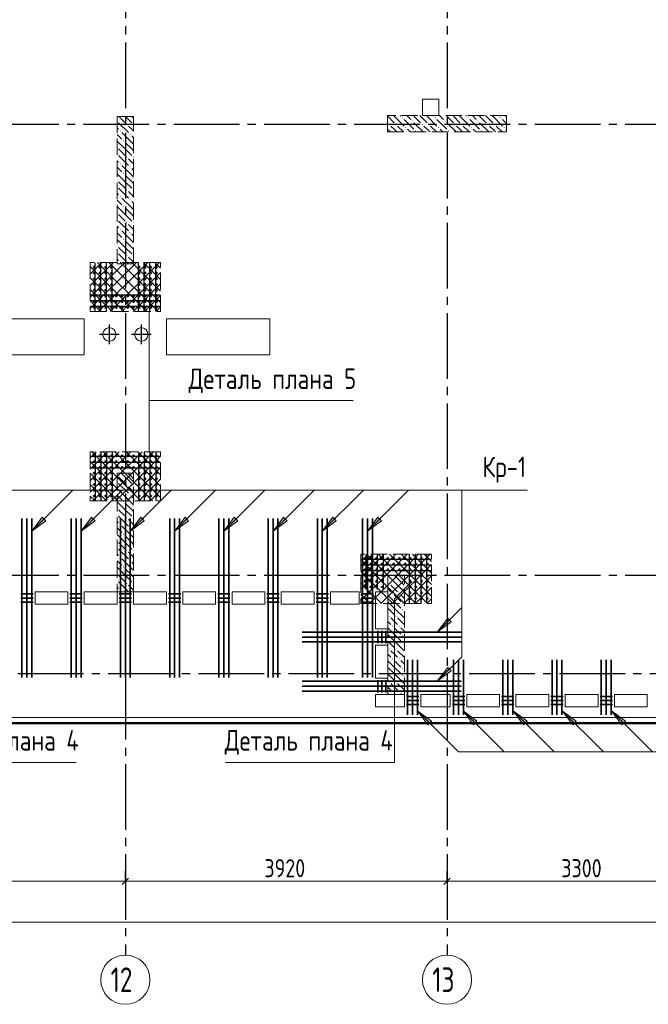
# Model space of a CAD drawing. Header units: millimetres. Extents: x 0 to 61017, y 0 to 42000.
# Tile 6 of 16: x 16432 to 24092, y 16370 to 28380. Entities that reach past the tile are written whole.
import ezdxf

# ---------------------------------------------------------------- set-up
doc = ezdxf.new("R2010")
doc.units = ezdxf.units.MM
doc.linetypes.add('______2', pattern=[270, 200, -70])
doc.linetypes.add('______5', pattern=[1100, 800, -100, 100, -100])
for name, color, linetype, lineweight, true_color in [('S1 Стержни арматуры фон', 7, '______2', 13, 0xa0a0a0), ('Вспомогательная арматура', 7, 'Continuous', 18, 0x656565), ('Поперечная арматура', 7, 'Continuous', 18, 0x5a2814), ('Поперечное армирование AW фон', 7, '______2', 13, 0xa0a0a0)]:
    doc.layers.add(name, color=color, linetype=linetype, lineweight=lineweight, true_color=true_color)
for name, color, linetype, lineweight in [('Standard', 7, 'Continuous', 25), ('ЖБ Перекрытие верхний уровень', 7, 'Continuous', 35), ('ЖБ Пилон', 7, 'Continuous', 35), ('Оси', 40, '______5', 18), ('Позиционная метка номер позиции', 7, 'Continuous', 13), ('Примечания', 7, 'Continuous', 25)]:
    doc.layers.add(name, color=color, linetype=linetype, lineweight=lineweight)
doc.styles.add('GOST 2.304-81', font='txt')
doc.styles.add('ISOCPEUR', font='txt')

msp = doc.modelspace()

# ---------------------------------------------------------------- hatches: boundary and pattern name
at = {"layer": 'ЖБ Пилон', "linetype": 'Continuous', "lineweight": 18, "transparency": 33554687}
for points in [[(17620, 27147), (17623, 27143), (17620, 27140)], [(21090, 27183), (21097, 27190), (21103, 27183), (21097, 27177)], [(21210, 27143), (21217, 27150), (21223, 27143), (21217, 27137)], [(21490, 27183), (21497, 27190), (21503, 27183), (21497, 27177)], [(21610, 27143), (21617, 27150), (21623, 27143), (21617, 27137)], [(21890, 27183), (21897, 27190), (21903, 27183), (21897, 27177)], [(22010, 27143), (22017, 27150), (22023, 27143), (22017, 27137)], [(22290, 27183), (22297, 27190), (22303, 27183), (22297, 27177)], [(17650, 27023), (17657, 27030), (17663, 27023), (17657, 27017)], [(17730, 27103), (17737, 27110), (17743, 27103), (17737, 27097)], [(17810, 27103), (17817, 27110), (17820, 27107), (17820, 27100), (17817, 27097)], [(20930, 27103), (20937, 27110), (20943, 27103), (20937, 27097)], [(21010, 27103), (21017, 27110), (21023, 27103), (21017, 27097)], [(21130, 27063), (21137, 27070), (21143, 27063), (21137, 27057)], [(21250, 27023), (21257, 27030), (21263, 27023), (21257, 27017)], [(21330, 27103), (21337, 27110), (21343, 27103), (21337, 27097)], [(21410, 27103), (21417, 27110), (21423, 27103), (21417, 27097)], [(21530, 27063), (21537, 27070), (21543, 27063), (21537, 27057)], [(21650, 27023), (21657, 27030), (21663, 27023), (21657, 27017)], [(21730, 27103), (21737, 27110), (21743, 27103), (21737, 27097)], [(21810, 27103), (21817, 27110), (21823, 27103), (21817, 27097)], [(21930, 27063), (21937, 27070), (21943, 27063), (21937, 27057)], [(22050, 27023), (22057, 27030), (22063, 27023), (22057, 27017)], [(22130, 27103), (22137, 27110), (22143, 27103), (22137, 27097)], [(22210, 27103), (22217, 27110), (22223, 27103), (22217, 27097)], [(22330, 27063), (22337, 27070), (22343, 27063), (22337, 27057)], [(17690, 26903), (17697, 26910), (17703, 26903), (17697, 26897)], [(17770, 26983), (17777, 26990), (17783, 26983), (17777, 26977)], [(17620, 26827), (17623, 26823), (17620, 26820)], [(17620, 26747), (17623, 26743), (17620, 26740)], [(17730, 26703), (17737, 26710), (17743, 26703), (17737, 26697)], [(17810, 26703), (17817, 26710), (17820, 26707), (17820, 26700), (17817, 26697)], [(17650, 26623), (17657, 26630), (17663, 26623), (17657, 26617)], [(17770, 26583), (17777, 26590), (17783, 26583), (17777, 26577)], [(17620, 26427), (17623, 26423), (17620, 26420)], [(17690, 26503), (17697, 26510), (17703, 26503), (17697, 26497)], [(17620, 26347), (17623, 26343), (17620, 26340)], [(17730, 26303), (17737, 26310), (17743, 26303), (17737, 26297)], [(17810, 26303), (17817, 26310), (17820, 26307), (17820, 26300), (17817, 26297)], [(17650, 26223), (17657, 26230), (17663, 26223), (17657, 26217)], [(17770, 26183), (17777, 26190), (17783, 26183), (17777, 26177)], [(17690, 26103), (17697, 26110), (17703, 26103), (17697, 26097)], [(17620, 26027), (17623, 26023), (17620, 26020)], [(17620, 25947), (17623, 25943), (17620, 25940)], [(17650, 25823), (17657, 25830), (17663, 25823), (17657, 25817)], [(17730, 25903), (17737, 25910), (17743, 25903), (17737, 25897)], [(17810, 25903), (17817, 25910), (17820, 25907), (17820, 25900), (17817, 25897)], [(17690, 25703), (17697, 25710), (17703, 25703), (17697, 25697)], [(17770, 25783), (17777, 25790), (17783, 25783), (17777, 25777)], [(17620, 25627), (17623, 25623), (17620, 25620)], [(17620, 25547), (17623, 25543), (17620, 25540)], [(17730, 25503), (17737, 25510), (17743, 25503), (17737, 25497)], [(17810, 25503), (17817, 25510), (17820, 25507), (17820, 25500), (17817, 25497)], [(17650, 25423), (17657, 25430), (17663, 25423), (17657, 25417)], [(17620, 22827), (17623, 22823), (17620, 22820)], [(17620, 22747), (17623, 22743), (17620, 22740)], [(17730, 22703), (17737, 22710), (17743, 22703), (17737, 22697)], [(17810, 22703), (17817, 22710), (17820, 22707), (17820, 22700), (17817, 22697)], [(17650, 22623), (17657, 22630), (17663, 22623), (17657, 22617)], [(17770, 22583), (17777, 22590), (17783, 22583), (17777, 22577)], [(17690, 22503), (17697, 22510), (17703, 22503), (17697, 22497)], [(17620, 22427), (17623, 22423), (17620, 22420)], [(17620, 22347), (17623, 22343), (17620, 22340)], [(17650, 22223), (17657, 22230), (17663, 22223), (17657, 22217)], [(17730, 22303), (17737, 22310), (17743, 22303), (17737, 22297)], [(17810, 22303), (17817, 22310), (17820, 22307), (17820, 22300), (17817, 22297)], [(17690, 22103), (17697, 22110), (17703, 22103), (17697, 22097)], [(17770, 22183), (17777, 22190), (17783, 22183), (17777, 22177)], [(17620, 22027), (17623, 22023), (17620, 22020)], [(17620, 21947), (17623, 21943), (17620, 21940)], [(17730, 21903), (17737, 21910), (17743, 21903), (17737, 21897)], [(17810, 21903), (17817, 21910), (17820, 21907), (17820, 21900), (17817, 21897)], [(17650, 21823), (17657, 21830), (17663, 21823), (17657, 21817)], [(17770, 21783), (17777, 21790), (17783, 21783), (17777, 21777)], [(17620, 21627), (17623, 21623), (17620, 21620)], [(17690, 21703), (17697, 21710), (17703, 21703), (17697, 21697)], [(17620, 21547), (17623, 21543), (17620, 21540)], [(17730, 21503), (17737, 21510), (17743, 21503), (17737, 21497)], [(17810, 21503), (17817, 21510), (17820, 21507), (17820, 21500), (17817, 21497)], [(20930, 21503), (20937, 21510), (20943, 21503), (20937, 21497)], [(21010, 21503), (21017, 21510), (21023, 21503), (21017, 21497)], [(21090, 21583), (21097, 21590), (21103, 21583), (21097, 21577)], [(17650, 21423), (17657, 21430), (17663, 21423), (17657, 21417)], [(20970, 21383), (20977, 21390), (20983, 21383), (20977, 21377)], [(21050, 21383), (21057, 21390), (21063, 21383), (21057, 21377)], [(21090, 21263), (21097, 21270), (21103, 21263), (21097, 21257)], [(21090, 21183), (21097, 21190), (21103, 21183), (21097, 21177)], [(20930, 21103), (20937, 21110), (20943, 21103), (20937, 21097)], [(21010, 21103), (21017, 21110), (21023, 21103), (21017, 21097)], [(20970, 20983), (20977, 20990), (20983, 20983), (20977, 20977)], [(21050, 20983), (21057, 20990), (21063, 20983), (21057, 20977)], [(21090, 20863), (21097, 20870), (21103, 20863), (21097, 20857)], [(21090, 20783), (21097, 20790), (21103, 20783), (21097, 20777)], [(20930, 20703), (20937, 20710), (20943, 20703), (20937, 20697)], [(21010, 20703), (21017, 20710), (21023, 20703), (21017, 20697)], [(20970, 20583), (20977, 20590), (20983, 20583), (20977, 20577)], [(21050, 20583), (21057, 20590), (21063, 20583), (21057, 20577)], [(21090, 20463), (21097, 20470), (21103, 20463), (21097, 20457)], [(20930, 20303), (20937, 20310), (20943, 20303), (20937, 20297)], [(21010, 20303), (21017, 20310), (21023, 20303), (21017, 20297)], [(21090, 20383), (21097, 20390), (21103, 20383), (21097, 20377)], [(20970, 20183), (20977, 20190), (20983, 20183), (20977, 20177)], [(21050, 20183), (21057, 20190), (21063, 20183), (21057, 20177)]]:
    msp.add_hatch(color=7, dxfattribs=at).paths.add_polyline_path(points, flags=16)
at = {"layer": 'Позиционная метка номер позиции', "linetype": 'Continuous', "lineweight": 13, "transparency": 33554687}
for points in [[(16750, 22268), (16580, 22140), (16707, 22310)], [(17350, 22268), (17180, 22140), (17307, 22310)], [(17950, 22268), (17780, 22140), (17907, 22310)], [(18490, 22268), (18320, 22140), (18447, 22310)], [(19090, 22268), (18920, 22140), (19047, 22310)], [(19690, 22268), (19520, 22140), (19647, 22310)], [(20290, 22268), (20120, 22140), (20247, 22310)], [(20840, 22268), (20670, 22140), (20797, 22310)], [(21691, 21037), (21521, 20910), (21649, 21080)], [(21691, 20437), (21521, 20310), (21649, 20480)], [(21407, 19780), (21280, 19950), (21450, 19822)], [(21962, 19780), (21835, 19950), (22005, 19822)], [(22572, 19780), (22445, 19950), (22615, 19822)], [(23172, 19780), (23045, 19950), (23215, 19822)], [(23772, 19780), (23645, 19950), (23815, 19822)]]:
    msp.add_hatch(color=7, dxfattribs=at).paths.add_polyline_path(points, flags=16)

# ---------------------------------------------------------------- linework, layer by layer
at = {"layer": 'S1 Стержни арматуры фон', "color": 7, "linetype": 'Continuous', "lineweight": 35, "transparency": 33554687}
for p, q in [((16460, 22294), (16460, 20356)), ((16460, 22294), (16460, 20356)), ((16520, 22294), (16520, 20356)), ((16520, 22294), (16520, 20356)), ((16580, 22294), (16580, 20356)), ((16580, 22294), (16580, 20356)), ((17060, 22294), (17060, 20356)), ((17060, 22294), (17060, 20356)), ((17120, 22294), (17120, 20356)), ((17120, 22294), (17120, 20356)), ((17180, 22294), (17180, 20356)), ((17180, 22294), (17180, 20356)), ((17660, 22294), (17660, 20356)), ((17660, 22294), (17660, 20356)), ((17720, 22294), (17720, 20356)), ((17720, 22294), (17720, 20356)), ((17780, 22294), (17780, 20356)), ((17780, 22294), (17780, 20356)), ((18260, 22294), (18260, 20356)), ((18260, 22294), (18260, 20356)), ((18320, 22294), (18320, 20356)), ((18320, 22294), (18320, 20356)), ((18380, 22294), (18380, 20356)), ((18380, 22294), (18380, 20356)), ((18860, 22294), (18860, 20356)), ((18860, 22294), (18860, 20356)), ((18920, 22294), (18920, 20356)), ((18920, 22294), (18920, 20356)), ((18980, 22294), (18980, 20356)), ((18980, 22294), (18980, 20356)), ((19460, 22294), (19460, 20356)), ((19460, 22294), (19460, 20356)), ((19520, 22294), (19520, 20356)), ((19520, 22294), (19520, 20356)), ((19580, 22294), (19580, 20356)), ((19580, 22294), (19580, 20356)), ((20060, 22294), (20060, 20356)), ((20060, 22294), (20060, 20356)), ((20120, 22294), (20120, 20356)), ((20120, 22294), (20120, 20356)), ((20180, 22294), (20180, 20356)), ((20180, 22294), (20180, 20356)), ((20610, 22294), (20610, 20356)), ((20610, 22294), (20610, 20356)), ((20670, 22294), (20670, 20356)), ((20670, 22294), (20670, 20356)), ((20730, 22294), (20730, 20356)), ((20730, 22294), (20730, 20356)), ((21814, 20910), (19876, 20910)), ((21814, 20910), (19876, 20910)), ((21814, 20850), (19876, 20850)), ((21814, 20850), (19876, 20850)), ((21814, 20790), (19876, 20790)), ((21814, 20790), (19876, 20790)), ((21160, 19900), (21160, 20572)), ((21220, 19900), (21220, 20572)), ((21280, 19900), (21280, 20572)), ((21720, 19900), (21720, 20572)), ((21780, 19900), (21780, 20572)), ((21840, 19900), (21840, 20572)), ((22320, 19900), (22320, 20572)), ((22380, 19900), (22380, 20572)), ((22440, 19900), (22440, 20572)), ((22920, 19900), (22920, 20572)), ((22980, 19900), (22980, 20572)), ((23040, 19900), (23040, 20572)), ((23520, 19900), (23520, 20572)), ((23580, 19900), (23580, 20572)), ((23640, 19900), (23640, 20572)), ((21814, 20310), (19876, 20310)), ((21814, 20310), (19876, 20310)), ((21814, 20250), (19876, 20250)), ((21814, 20250), (19876, 20250)), ((21814, 20190), (19876, 20190)), ((21814, 20190), (19876, 20190))]:
    msp.add_line(p, q, dxfattribs=at)
at = {"layer": 'Standard', "color": 8, "linetype": '______5', "lineweight": -3, "transparency": 33554687}
for p, q in [((17525, 24420), (17525, 24660)), ((17915, 24420), (17915, 24660)), ((17645, 24540), (17405, 24540)), ((18035, 24540), (17795, 24540))]:
    msp.add_line(p, q, dxfattribs=at)
at = {"layer": 'Standard', "color": 7, "linetype": 'Continuous', "lineweight": 25, "transparency": 33554687}
for p, q in [((17682, 17833), (17757, 17907)), ((21602, 17833), (21677, 17907))]:
    msp.add_line(p, q, dxfattribs=at)
at = {"layer": 'Standard', "color": 251, "linetype": 'Continuous', "lineweight": -3, "true_color": 0x656565, "transparency": 33554687}
for p, q in [((17720, 17870), (17720, 17995)), ((21640, 17870), (21640, 17995)), ((17720, 17870), (17720, 17745)), ((17720, 17870), (17720, 17418)), ((21640, 17870), (21640, 17745)), ((21640, 17870), (21640, 17418))]:
    msp.add_line(p, q, dxfattribs=at)
at = {"layer": 'Standard', "color": 7, "linetype": 'Continuous', "lineweight": 13, "transparency": 33554687}
for p, q in [((13800, 17870), (17720, 17870)), ((17720, 17870), (21640, 17870)), ((21640, 17870), (24940, 17870)), ((49280, 17370), (7200, 17370))]:
    msp.add_line(p, q, dxfattribs=at)
at = {"layer": 'Standard', "color": 254, "linetype": 'Continuous', "lineweight": 50, "true_color": 0xc4c4ff, "transparency": 33554687}
msp.add_lwpolyline([(7025, 19800), (49780, 19800), (49780, 34900), (7025, 34900), (7025, 19800)], dxfattribs=at)
at = {"layer": 'Вспомогательная арматура', "color": 7, "linetype": 'Continuous', "lineweight": 25, "transparency": 33554687}
for p, q in [((17350, 24825), (17350, 25415)), ((17420, 24825), (17420, 25415)), ((17490, 24825), (17490, 25415)), ((17560, 24825), (17560, 25415)), ((17880, 24825), (17880, 25415)), ((17950, 24825), (17950, 25415)), ((18020, 24825), (18020, 25415)), ((18090, 24825), (18090, 25415)), ((18145, 25020), (17295, 25020)), ((18145, 24950), (17295, 24950)), ((18145, 24880), (17295, 24880)), ((17350, 23105), (17350, 22515)), ((17420, 23105), (17420, 22515)), ((17490, 23105), (17490, 22515)), ((17560, 23105), (17560, 22515)), ((17880, 23105), (17880, 22515)), ((17950, 23105), (17950, 22515)), ((18020, 23105), (18020, 22515)), ((18090, 23105), (18090, 22515)), ((18145, 23050), (17295, 23050)), ((18145, 22980), (17295, 22980)), ((18145, 22910), (17295, 22910)), ((20595, 21800), (21445, 21800)), ((20650, 21855), (20650, 21430)), ((20720, 21855), (20720, 21430)), ((20790, 21855), (20790, 21430)), ((20860, 21855), (20860, 21430)), ((21180, 21855), (21180, 21265)), ((21250, 21855), (21250, 21265)), ((21320, 21855), (21320, 21265)), ((21390, 21855), (21390, 21265)), ((20595, 21730), (21445, 21730)), ((20595, 21660), (21445, 21660))]:
    msp.add_line(p, q, dxfattribs=at)
at = {"layer": 'ЖБ Перекрытие верхний уровень', "color": 7, "linetype": 'Continuous', "lineweight": 18, "transparency": 33554687}
for p, q in [((21540, 27410), (21340, 27410)), ((21340, 27410), (21340, 27210)), ((21540, 27210), (21540, 27410)), ((21340, 27210), (21540, 27210)), ((17220, 24730), (15960, 24730)), ((17220, 24290), (17220, 24730)), ((19480, 24730), (18220, 24730)), ((18220, 24730), (18220, 24290)), ((19480, 24290), (19480, 24730)), ((17453, 24577), (17445, 24553)), ((17445, 24553), (17445, 24527)), ((17445, 24527), (17453, 24503)), ((17468, 24597), (17453, 24577)), ((17453, 24503), (17468, 24483)), ((17488, 24612), (17468, 24597)), ((17512, 24620), (17488, 24612)), ((17538, 24620), (17512, 24620)), ((17562, 24612), (17538, 24620)), ((17582, 24597), (17562, 24612)), ((17597, 24577), (17582, 24597)), ((17582, 24483), (17597, 24503)), ((17605, 24553), (17597, 24577)), ((17597, 24503), (17605, 24527)), ((17605, 24527), (17605, 24553)), ((17843, 24577), (17835, 24553)), ((17835, 24553), (17835, 24527)), ((17835, 24527), (17843, 24503)), ((17858, 24597), (17843, 24577)), ((17843, 24503), (17858, 24483)), ((17878, 24612), (17858, 24597)), ((17902, 24620), (17878, 24612)), ((17928, 24620), (17902, 24620)), ((17952, 24612), (17928, 24620)), ((17972, 24597), (17952, 24612)), ((17987, 24577), (17972, 24597)), ((17972, 24483), (17987, 24503)), ((17995, 24553), (17987, 24577)), ((17987, 24503), (17995, 24527)), ((17995, 24527), (17995, 24553)), ((17468, 24483), (17488, 24468)), ((17488, 24468), (17512, 24460)), ((17512, 24460), (17538, 24460)), ((17538, 24460), (17562, 24468)), ((17562, 24468), (17582, 24483)), ((17858, 24483), (17878, 24468)), ((17878, 24468), (17902, 24460)), ((17902, 24460), (17928, 24460)), ((17928, 24460), (17952, 24468)), ((17952, 24468), (17972, 24483)), ((15960, 24290), (17220, 24290)), ((18220, 24290), (19480, 24290)), ((16620, 21250), (16620, 21400)), ((16620, 21400), (17020, 21400)), ((17020, 21400), (17020, 21250)), ((17220, 21250), (17220, 21400)), ((17220, 21400), (17620, 21400)), ((17620, 21400), (17620, 21250)), ((17820, 21250), (17820, 21400)), ((17820, 21400), (18220, 21400)), ((18220, 21400), (18220, 21250)), ((18420, 21250), (18420, 21400)), ((18420, 21400), (18820, 21400)), ((18820, 21400), (18820, 21250)), ((19020, 21250), (19020, 21400)), ((19020, 21400), (19420, 21400)), ((19420, 21400), (19420, 21250)), ((19620, 21250), (19620, 21400)), ((19620, 21400), (20020, 21400)), ((20020, 21400), (20020, 21250)), ((20220, 21250), (20220, 21400)), ((20220, 21400), (20570, 21400)), ((20570, 21400), (20570, 21250)), ((20770, 21400), (20920, 21400)), ((20770, 20950), (20770, 21400)), ((20920, 21400), (20920, 20950)), ((17020, 21250), (16620, 21250)), ((17620, 21250), (17220, 21250)), ((18220, 21250), (17820, 21250)), ((18820, 21250), (18420, 21250)), ((19420, 21250), (19020, 21250)), ((20020, 21250), (19620, 21250)), ((20570, 21250), (20220, 21250)), ((20920, 20950), (20770, 20950)), ((20770, 20350), (20770, 20750)), ((20770, 20750), (20920, 20750)), ((20920, 20750), (20920, 20350)), ((20920, 20350), (20770, 20350)), ((20770, 20150), (21120, 20150)), ((20770, 20000), (20770, 20150)), ((21120, 20150), (21120, 20000)), ((21320, 20000), (21320, 20150)), ((21320, 20150), (21680, 20150)), ((21680, 20150), (21680, 20000)), ((21880, 20000), (21880, 20150)), ((21880, 20150), (22280, 20150)), ((22280, 20150), (22280, 20000)), ((22480, 20150), (22880, 20150)), ((22480, 20000), (22480, 20150)), ((22880, 20150), (22880, 20000)), ((23080, 20000), (23080, 20150)), ((23080, 20150), (23480, 20150)), ((23480, 20150), (23480, 20000)), ((23680, 20000), (23680, 20150)), ((23680, 20150), (24080, 20150)), ((24080, 20150), (24080, 20000)), ((21120, 20000), (20770, 20000)), ((21680, 20000), (21320, 20000)), ((22280, 20000), (21880, 20000)), ((22880, 20000), (22480, 20000)), ((23480, 20000), (23080, 20000)), ((24080, 20000), (23680, 20000)), ((7100, 19870), (28240, 19870))]:
    msp.add_line(p, q, dxfattribs=at)
at = {"layer": 'ЖБ Пилон', "color": 253, "linetype": '______2', "lineweight": 13, "true_color": 0xa0a0a0, "transparency": 33554687}
for p, q in [((17620, 27200), (17620, 25400)), ((17820, 27200), (17620, 27200)), ((17820, 25400), (17820, 27200)), ((22365, 27210), (20915, 27210)), ((20915, 27210), (20915, 27010)), ((22365, 27010), (22365, 27210)), ((20915, 27010), (22365, 27010)), ((17620, 25400), (17820, 25400)), ((17620, 22850), (17620, 21400)), ((17820, 22850), (17620, 22850)), ((17820, 21400), (17820, 22850)), ((20920, 21600), (20920, 20150)), ((21120, 21600), (20920, 21600)), ((21120, 20150), (21120, 21600)), ((17620, 21400), (17820, 21400)), ((20920, 20150), (21120, 20150))]:
    msp.add_line(p, q, dxfattribs=at)
at = {"layer": 'ЖБ Пилон', "color": 9, "linetype": 'Continuous', "lineweight": 18, "true_color": 0xc7c7c7, "transparency": 33554687}
for p, q in [((17640, 27200), (17717, 27123)), ((17720, 27200), (17797, 27123)), ((17800, 27200), (17820, 27180)), ((20917, 27203), (20915, 27205)), ((20917, 27203), (20997, 27123)), ((20990, 27210), (20997, 27203)), ((20997, 27203), (21117, 27083)), ((21070, 27210), (21077, 27203)), ((21117, 27163), (21237, 27043)), ((21157, 27203), (21150, 27210)), ((21197, 27163), (21157, 27203)), ((21237, 27203), (21317, 27123)), ((21317, 27203), (21310, 27210)), ((21317, 27203), (21397, 27123)), ((21390, 27210), (21397, 27203)), ((21397, 27203), (21517, 27083)), ((21470, 27210), (21477, 27203)), ((21517, 27163), (21637, 27043)), ((21557, 27203), (21550, 27210)), ((21597, 27163), (21557, 27203)), ((21637, 27203), (21717, 27123)), ((21717, 27203), (21710, 27210)), ((21717, 27203), (21797, 27123)), ((21790, 27210), (21797, 27203)), ((21797, 27203), (21917, 27083)), ((21870, 27210), (21877, 27203)), ((21917, 27163), (22037, 27043)), ((21957, 27203), (21950, 27210)), ((21997, 27163), (21957, 27203)), ((22037, 27203), (22117, 27123)), ((22117, 27203), (22110, 27210)), ((22117, 27203), (22197, 27123)), ((22190, 27210), (22197, 27203)), ((22197, 27203), (22317, 27083)), ((22270, 27210), (22277, 27203)), ((22317, 27163), (22365, 27115)), ((22357, 27203), (22350, 27210)), ((22365, 27195), (22357, 27203)), ((17620, 27060), (17637, 27043)), ((17637, 27123), (17757, 27003)), ((17797, 27043), (17757, 27083)), ((17820, 27020), (17797, 27043)), ((20915, 27125), (20917, 27123)), ((20915, 27045), (20950, 27010)), ((20997, 27043), (20957, 27083)), ((21030, 27010), (20997, 27043)), ((21037, 27083), (21110, 27010)), ((21157, 27043), (21190, 27010)), ((21237, 27123), (21350, 27010)), ((21397, 27043), (21357, 27083)), ((21430, 27010), (21397, 27043)), ((21437, 27083), (21510, 27010)), ((21557, 27043), (21590, 27010)), ((21637, 27123), (21750, 27010)), ((21797, 27043), (21757, 27083)), ((21830, 27010), (21797, 27043)), ((21837, 27083), (21910, 27010)), ((21957, 27043), (21990, 27010)), ((22037, 27123), (22150, 27010)), ((22197, 27043), (22157, 27083)), ((22230, 27010), (22197, 27043)), ((22237, 27083), (22310, 27010)), ((22357, 27043), (22365, 27035)), ((17620, 26980), (17677, 26923)), ((17797, 26883), (17677, 27003)), ((17797, 26963), (17820, 26940)), ((17717, 26803), (17620, 26900)), ((17637, 26803), (17717, 26723)), ((17717, 26883), (17797, 26803)), ((17717, 26803), (17797, 26723)), ((17797, 26883), (17820, 26860)), ((17797, 26803), (17820, 26780)), ((17637, 26723), (17757, 26603)), ((17797, 26643), (17757, 26683)), ((17620, 26660), (17637, 26643)), ((17620, 26580), (17677, 26523)), ((17797, 26483), (17677, 26603)), ((17820, 26620), (17797, 26643)), ((17797, 26563), (17820, 26540)), ((17717, 26403), (17620, 26500)), ((17717, 26483), (17797, 26403)), ((17797, 26483), (17820, 26460)), ((17637, 26403), (17717, 26323)), ((17637, 26323), (17757, 26203)), ((17717, 26403), (17797, 26323)), ((17797, 26403), (17820, 26380)), ((17620, 26260), (17637, 26243)), ((17797, 26083), (17677, 26203)), ((17797, 26243), (17757, 26283)), ((17820, 26220), (17797, 26243)), ((17620, 26180), (17677, 26123)), ((17717, 26003), (17620, 26100)), ((17717, 26083), (17797, 26003)), ((17797, 26163), (17820, 26140)), ((17797, 26083), (17820, 26060)), ((17637, 26003), (17717, 25923)), ((17717, 26003), (17797, 25923)), ((17797, 26003), (17820, 25980)), ((17620, 25860), (17637, 25843)), ((17637, 25923), (17757, 25803)), ((17797, 25843), (17757, 25883)), ((17820, 25820), (17797, 25843)), ((17620, 25780), (17677, 25723)), ((17797, 25683), (17677, 25803)), ((17797, 25763), (17820, 25740)), ((17717, 25603), (17620, 25700)), ((17637, 25603), (17717, 25523)), ((17717, 25683), (17797, 25603)), ((17717, 25603), (17797, 25523)), ((17797, 25683), (17820, 25660)), ((17797, 25603), (17820, 25580)), ((17637, 25523), (17757, 25403)), ((17797, 25443), (17757, 25483)), ((17620, 25460), (17637, 25443)), ((17680, 25400), (17677, 25403)), ((17820, 25420), (17797, 25443)), ((17717, 22803), (17670, 22850)), ((17750, 22850), (17797, 22803)), ((17637, 22803), (17717, 22723)), ((17637, 22723), (17757, 22603)), ((17717, 22803), (17797, 22723)), ((17797, 22803), (17820, 22780)), ((17620, 22660), (17637, 22643)), ((17620, 22580), (17677, 22523)), ((17797, 22483), (17677, 22603)), ((17797, 22643), (17757, 22683)), ((17820, 22620), (17797, 22643)), ((17717, 22403), (17620, 22500)), ((17717, 22483), (17797, 22403)), ((17797, 22563), (17820, 22540)), ((17797, 22483), (17820, 22460)), ((17637, 22403), (17717, 22323)), ((17717, 22403), (17797, 22323)), ((17797, 22403), (17820, 22380)), ((17620, 22260), (17637, 22243)), ((17637, 22323), (17757, 22203)), ((17797, 22243), (17757, 22283)), ((17820, 22220), (17797, 22243)), ((17620, 22180), (17677, 22123)), ((17717, 22003), (17620, 22100)), ((17797, 22083), (17677, 22203)), ((17797, 22163), (17820, 22140)), ((17637, 22003), (17717, 21923)), ((17717, 22083), (17797, 22003)), ((17717, 22003), (17797, 21923)), ((17797, 22083), (17820, 22060)), ((17797, 22003), (17820, 21980)), ((17620, 21860), (17637, 21843)), ((17637, 21923), (17757, 21803)), ((17797, 21843), (17757, 21883)), ((17620, 21780), (17677, 21723)), ((17797, 21683), (17677, 21803)), ((17820, 21820), (17797, 21843)), ((17797, 21763), (17820, 21740)), ((17717, 21603), (17620, 21700)), ((17717, 21683), (17797, 21603)), ((17797, 21683), (17820, 21660)), ((17637, 21603), (17717, 21523)), ((17637, 21523), (17757, 21403)), ((17717, 21603), (17797, 21523)), ((17797, 21603), (17820, 21580)), ((20920, 21600), (20997, 21523)), ((21000, 21600), (21117, 21483)), ((21117, 21563), (21120, 21560)), ((17620, 21460), (17637, 21443)), ((17680, 21400), (17677, 21403)), ((17797, 21443), (17757, 21483)), ((17820, 21420), (17797, 21443)), ((20920, 21440), (20957, 21403)), ((20997, 21443), (20957, 21483)), ((21037, 21403), (20997, 21443)), ((21037, 21483), (21120, 21400)), ((20997, 21283), (20920, 21360)), ((20920, 21280), (20997, 21203)), ((20997, 21363), (21077, 21283)), ((20997, 21283), (21077, 21203)), ((21077, 21363), (21120, 21320)), ((20920, 21200), (20997, 21123)), ((20997, 21203), (21117, 21083)), ((21120, 21240), (21117, 21243)), ((21117, 21163), (21120, 21160)), ((20920, 21040), (20957, 21003)), ((20997, 21043), (20957, 21083)), ((21037, 21003), (20997, 21043)), ((21037, 21083), (21120, 21000)), ((20997, 20883), (20920, 20960)), ((20997, 20963), (21077, 20883)), ((21077, 20963), (21120, 20920)), ((20920, 20880), (20997, 20803)), ((20920, 20800), (20997, 20723)), ((20997, 20883), (21077, 20803)), ((20997, 20803), (21117, 20683)), ((21120, 20840), (21117, 20843)), ((20997, 20643), (20957, 20683)), ((21037, 20683), (21120, 20600)), ((21117, 20763), (21120, 20760)), ((20920, 20640), (20957, 20603)), ((20997, 20483), (20920, 20560)), ((21037, 20603), (20997, 20643)), ((20997, 20563), (21077, 20483)), ((21077, 20563), (21120, 20520)), ((20920, 20480), (20997, 20403)), ((20997, 20483), (21077, 20403)), ((21120, 20440), (21117, 20443)), ((20920, 20400), (20997, 20323)), ((20997, 20403), (21117, 20283)), ((21117, 20363), (21120, 20360)), ((20920, 20240), (20957, 20203)), ((20997, 20243), (20957, 20283)), ((21037, 20203), (20997, 20243)), ((21037, 20283), (21120, 20200)), ((20930, 20150), (20920, 20160)), ((20997, 20163), (21010, 20150)), ((21077, 20163), (21090, 20150))]:
    msp.add_line(p, q, dxfattribs=at)
at = {"layer": 'Оси', "color": 8, "linetype": '______5', "lineweight": -3, "transparency": 33554687}
for p, q in [((17720, 35800), (17720, 16970)), ((21640, 35800), (21640, 16970)), ((49910, 27100), (4600, 27100)), ((49910, 21600), (4600, 21600)), ((50210, 20400), (4600, 20400))]:
    msp.add_line(p, q, dxfattribs=at)
at = {"layer": 'Оси', "color": 7, "linetype": 'Continuous', "lineweight": 13, "transparency": 33554687}
for centre in [(17720, 16670), (21640, 16670)]:
    msp.add_circle(centre, 300, dxfattribs=at)
at = {"layer": 'Позиционная метка номер позиции', "color": 7, "linetype": 'Continuous', "lineweight": 13, "transparency": 33554687}
for p, q in [((16580, 22140), (17080, 22640)), ((17180, 22140), (17680, 22640)), ((17780, 22140), (18280, 22640)), ((18320, 22140), (18820, 22640)), ((18920, 22140), (19420, 22640)), ((19520, 22140), (20020, 22640)), ((20120, 22140), (20620, 22640)), ((20670, 22140), (21170, 22640)), ((16580, 22140), (16707, 22310)), ((16750, 22268), (16580, 22140)), ((16707, 22310), (16750, 22268)), ((16728, 22289), (16739, 22300)), ((17180, 22140), (17307, 22310)), ((17350, 22268), (17180, 22140)), ((17307, 22310), (17350, 22268)), ((17328, 22289), (17339, 22300)), ((17780, 22140), (17907, 22310)), ((17950, 22268), (17780, 22140)), ((17907, 22310), (17950, 22268)), ((17928, 22289), (17939, 22300)), ((18320, 22140), (18447, 22310)), ((18490, 22268), (18320, 22140)), ((18447, 22310), (18490, 22268)), ((18468, 22289), (18479, 22300)), ((18920, 22140), (19047, 22310)), ((19090, 22268), (18920, 22140)), ((19047, 22310), (19090, 22268)), ((19068, 22289), (19079, 22300)), ((19520, 22140), (19647, 22310)), ((19690, 22268), (19520, 22140)), ((19647, 22310), (19690, 22268)), ((19668, 22289), (19679, 22300)), ((20120, 22140), (20247, 22310)), ((20290, 22268), (20120, 22140)), ((20247, 22310), (20290, 22268)), ((20268, 22289), (20279, 22300)), ((20670, 22140), (20797, 22310)), ((20840, 22268), (20670, 22140)), ((20797, 22310), (20840, 22268)), ((20818, 22289), (20829, 22300)), ((16580, 22140), (16580, 22140)), ((16580, 22140), (16580, 22140)), ((16580, 22140), (16580, 22140)), ((17180, 22140), (17180, 22140)), ((17180, 22140), (17180, 22140)), ((17180, 22140), (17180, 22140)), ((17780, 22140), (17780, 22140)), ((17780, 22140), (17780, 22140)), ((17780, 22140), (17780, 22140)), ((18320, 22140), (18320, 22140)), ((18320, 22140), (18320, 22140)), ((18320, 22140), (18320, 22140)), ((18920, 22140), (18920, 22140)), ((18920, 22140), (18920, 22140)), ((18920, 22140), (18920, 22140)), ((19520, 22140), (19520, 22140)), ((19520, 22140), (19520, 22140)), ((19520, 22140), (19520, 22140)), ((20120, 22140), (20120, 22140)), ((20120, 22140), (20120, 22140)), ((20120, 22140), (20120, 22140)), ((20670, 22140), (20670, 22140)), ((20670, 22140), (20670, 22140)), ((20670, 22140), (20670, 22140)), ((21521, 20910), (21821, 21210)), ((21521, 20910), (21649, 21080)), ((21691, 21037), (21521, 20910)), ((21649, 21080), (21691, 21037)), ((21670, 21058), (21680, 21069)), ((21521, 20910), (21521, 20910)), ((21521, 20910), (21521, 20910)), ((21521, 20910), (21521, 20910)), ((21521, 20310), (21649, 20480)), ((21691, 20437), (21521, 20310)), ((21649, 20480), (21691, 20437)), ((21670, 20458), (21680, 20469)), ((21521, 20310), (21521, 20310)), ((21521, 20310), (21521, 20310)), ((21521, 20310), (21521, 20310)), ((21280, 19950), (21280, 19950)), ((21280, 19950), (21280, 19950)), ((21280, 19950), (21280, 19950)), ((21280, 19950), (21450, 19822)), ((21407, 19780), (21280, 19950)), ((21835, 19950), (21835, 19950)), ((21835, 19950), (21835, 19950)), ((21835, 19950), (21835, 19950)), ((21835, 19950), (22005, 19822)), ((21962, 19780), (21835, 19950)), ((22445, 19950), (22445, 19950)), ((22445, 19950), (22445, 19950)), ((22445, 19950), (22445, 19950)), ((22445, 19950), (22615, 19822)), ((22572, 19780), (22445, 19950)), ((23045, 19950), (23045, 19950)), ((23045, 19950), (23045, 19950)), ((23045, 19950), (23045, 19950)), ((23045, 19950), (23215, 19822)), ((23172, 19780), (23045, 19950)), ((23645, 19950), (23645, 19950)), ((23645, 19950), (23645, 19950)), ((23645, 19950), (23645, 19950)), ((23645, 19950), (23815, 19822)), ((23772, 19780), (23645, 19950)), ((21450, 19822), (21407, 19780)), ((22005, 19822), (21962, 19780)), ((22615, 19822), (22572, 19780)), ((23215, 19822), (23172, 19780)), ((23815, 19822), (23772, 19780)), ((21428, 19801), (21439, 19791)), ((21983, 19801), (21994, 19791)), ((22593, 19801), (22604, 19791)), ((23193, 19801), (23204, 19791)), ((23793, 19801), (23804, 19791))]:
    msp.add_line(p, q, dxfattribs=at)
for points in [[(14051, 20310), (13751, 20610), (13751, 22640), (22621, 22640)], [(14824, 22140), (15324, 22640), (22621, 22640)], [(21521, 20310), (21821, 20610), (21821, 22640), (22621, 22640)], [(21280, 19950), (21780, 19450), (25300, 19450)], [(21835, 19950), (22335, 19450), (23135, 19450)], [(22445, 19950), (22945, 19450), (23745, 19450)], [(23045, 19950), (23545, 19450), (24345, 19450)], [(23645, 19950), (24145, 19450), (24945, 19450)]]:
    msp.add_lwpolyline(points, dxfattribs=at)
at = {"layer": 'Поперечная арматура', "color": 7, "linetype": 'Continuous', "lineweight": 50, "transparency": 33554687}
for centre in [(17340, 25360), (17410, 25360), (17480, 25360), (17550, 25360), (17890, 25360), (17960, 25360), (18030, 25360), (18100, 25360), (17340, 25290), (17340, 25220), (17410, 25290), (17410, 25220), (17480, 25290), (17480, 25220), (17550, 25290), (17550, 25220), (17890, 25290), (17890, 25220), (17960, 25290), (17960, 25220), (18030, 25290), (18030, 25220), (18100, 25290), (18100, 25220), (17340, 25150), (17410, 25150), (17480, 25150), (17550, 25150), (17890, 25150), (17960, 25150), (18030, 25150), (18100, 25150), (17340, 25080), (17340, 25010), (17410, 25080), (17410, 25010), (17480, 25080), (17480, 25010), (17550, 25080), (17550, 25010), (17610, 25010), (17680, 25010), (17750, 25010), (17820, 25010), (17890, 25080), (17890, 25010), (17960, 25080), (17960, 25010), (18030, 25080), (18030, 25010), (18100, 25080), (18100, 25010), (17340, 24940), (17340, 24870), (17410, 24940), (17410, 24870), (17480, 24940), (17480, 24870), (17550, 24940), (17550, 24870), (17610, 24940), (17610, 24870), (17680, 24940), (17680, 24870), (17750, 24940), (17750, 24870), (17820, 24940), (17820, 24870), (17890, 24940), (17890, 24870), (17960, 24940), (17960, 24870), (18030, 24940), (18030, 24870), (18100, 24940), (18100, 24870), (17340, 23060), (17410, 23060), (17480, 23060), (17550, 23060), (17610, 23060), (17680, 23060), (17750, 23060), (17820, 23060), (17890, 23060), (17960, 23060), (18030, 23060), (18100, 23060), (17340, 22990), (17410, 22990), (17480, 22990), (17550, 22990), (17610, 22990), (17680, 22990), (17750, 22990), (17820, 22990), (17890, 22990), (17960, 22990), (18030, 22990), (18100, 22990), (17340, 22920), (17340, 22850), (17410, 22920), (17410, 22850), (17480, 22920), (17480, 22850), (17550, 22920), (17550, 22850), (17610, 22920), (17680, 22920), (17750, 22920), (17820, 22920), (17890, 22920), (17890, 22850), (17960, 22920), (17960, 22850), (18030, 22920), (18030, 22850), (18100, 22920), (18100, 22850), (17340, 22780), (17340, 22710), (17410, 22780), (17410, 22710), (17480, 22780), (17480, 22710), (17550, 22780), (17550, 22710), (17890, 22780), (17890, 22710), (17960, 22780), (17960, 22710), (18030, 22780), (18030, 22710), (18100, 22780), (18100, 22710), (17340, 22640), (17410, 22640), (17480, 22640), (17550, 22640), (17890, 22640), (17960, 22640), (18030, 22640), (18100, 22640), (17340, 22570), (17410, 22570), (17480, 22570), (17550, 22570), (17890, 22570), (17960, 22570), (18030, 22570), (18100, 22570), (20640, 21810), (20640, 21740), (20710, 21810), (20710, 21740), (20780, 21810), (20780, 21740), (20850, 21810), (20850, 21740), (20920, 21810), (20920, 21740), (20990, 21810), (20990, 21740), (21060, 21810), (21060, 21740), (21130, 21810), (21130, 21740), (21190, 21810), (21190, 21740), (21260, 21810), (21260, 21740), (21330, 21810), (21330, 21740), (21400, 21810), (21400, 21740), (20640, 21670), (20710, 21670), (20780, 21670), (20850, 21670), (20920, 21670), (20990, 21670), (21060, 21670), (21130, 21670), (21190, 21670), (21260, 21670), (21330, 21670), (21400, 21670), (20640, 21600), (20640, 21530), (20710, 21600), (20710, 21530), (20780, 21600), (20780, 21530), (20850, 21600), (20850, 21530), (21190, 21600), (21190, 21530), (21260, 21600), (21260, 21530), (21330, 21600), (21330, 21530), (21400, 21600), (21400, 21530), (20640, 21460), (20710, 21460), (20780, 21460), (20850, 21460), (21190, 21460), (21190, 21390), (21260, 21460), (21260, 21390), (21330, 21460), (21330, 21390), (21400, 21460), (21400, 21390), (21190, 21320), (21260, 21320), (21330, 21320), (21400, 21320)]:
    msp.add_circle(centre, 5, dxfattribs=at)
at = {"layer": 'Поперечное армирование AW фон', "color": 7, "linetype": 'Continuous', "lineweight": 35, "transparency": 33554687}
for p, q in [((16445, 21375), (16595, 21375)), ((16445, 21325), (16595, 21325)), ((16445, 21275), (16595, 21275)), ((17045, 21375), (17195, 21375)), ((17045, 21325), (17195, 21325)), ((17045, 21275), (17195, 21275)), ((17645, 21375), (17795, 21375)), ((17645, 21325), (17795, 21325)), ((17645, 21275), (17795, 21275)), ((18245, 21375), (18395, 21375)), ((18245, 21325), (18395, 21325)), ((18245, 21275), (18395, 21275)), ((18845, 21375), (18995, 21375)), ((18845, 21325), (18995, 21325)), ((18845, 21275), (18995, 21275)), ((19445, 21375), (19595, 21375)), ((19445, 21325), (19595, 21325)), ((19445, 21275), (19595, 21275)), ((20045, 21375), (20195, 21375)), ((20045, 21325), (20195, 21325)), ((20045, 21275), (20195, 21275)), ((20595, 21375), (20745, 21375)), ((20595, 21325), (20745, 21325)), ((20595, 21275), (20745, 21275)), ((20795, 20775), (20795, 20925)), ((20845, 20775), (20845, 20925)), ((20895, 20775), (20895, 20925)), ((20795, 20175), (20795, 20325)), ((20845, 20175), (20845, 20325)), ((20895, 20175), (20895, 20325)), ((21295, 20125), (21145, 20125)), ((21295, 20075), (21145, 20075)), ((21855, 20125), (21705, 20125)), ((21855, 20075), (21705, 20075)), ((22455, 20125), (22305, 20125)), ((22455, 20075), (22305, 20075)), ((23055, 20125), (22905, 20125)), ((23055, 20075), (22905, 20075)), ((23655, 20125), (23505, 20125)), ((23655, 20075), (23505, 20075)), ((21295, 20025), (21145, 20025)), ((21855, 20025), (21705, 20025)), ((22455, 20025), (22305, 20025)), ((23055, 20025), (22905, 20025)), ((23655, 20025), (23505, 20025))]:
    msp.add_line(p, q, dxfattribs=at)
at = {"layer": 'Примечания', "color": 252, "linetype": 'Continuous', "lineweight": 13, "true_color": 0x8f8f8f, "transparency": 33554687}
for p, q in [((17290, 25416), (17294, 25420)), ((17290, 25276), (17434, 25420)), ((17290, 25136), (17574, 25420)), ((17290, 24996), (17714, 25420)), ((17290, 24856), (17854, 25420)), ((17290, 25370), (17840, 24820)), ((17380, 25420), (17980, 24820)), ((17394, 24820), (17994, 25420)), ((17520, 25420), (18120, 24820)), ((17534, 24820), (18134, 25420)), ((17660, 25420), (18150, 24930)), ((17800, 25420), (18150, 25070)), ((17940, 25420), (18150, 25210)), ((18080, 25420), (18150, 25350)), ((17290, 25230), (17700, 24820)), ((17674, 24820), (18150, 25296)), ((17814, 24820), (18150, 25156)), ((17290, 25090), (17560, 24820)), ((17954, 24820), (18150, 25016)), ((17290, 24950), (17420, 24820)), ((18094, 24820), (18150, 24876)), ((17290, 23036), (17364, 23110)), ((17290, 22896), (17504, 23110)), ((17310, 23110), (17617, 22803)), ((17337, 22803), (17644, 23110)), ((17450, 23110), (17757, 22803)), ((17477, 22803), (17784, 23110)), ((17590, 23110), (17897, 22803)), ((17617, 22803), (17924, 23110)), ((17730, 23110), (18037, 22803)), ((17757, 22803), (18064, 23110)), ((17870, 23110), (18150, 22830)), ((18010, 23110), (18150, 22970)), ((17290, 22990), (17477, 22803)), ((17897, 22803), (18150, 23056)), ((17290, 22850), (17337, 22803)), ((18037, 22803), (18150, 22916)), ((17290, 22756), (17337, 22803)), ((17290, 22616), (17477, 22803)), ((17290, 22710), (17490, 22510)), ((17324, 22510), (17617, 22803)), ((17337, 22803), (17630, 22510)), ((17464, 22510), (17757, 22803)), ((17477, 22803), (17770, 22510)), ((17604, 22510), (17897, 22803)), ((17617, 22803), (17910, 22510)), ((17744, 22510), (18037, 22803)), ((17757, 22803), (18050, 22510)), ((17884, 22510), (18150, 22776)), ((17897, 22803), (18150, 22550)), ((18037, 22803), (18150, 22690)), ((18024, 22510), (18150, 22636)), ((17290, 22570), (17350, 22510)), ((20590, 21856), (20594, 21860)), ((20590, 21716), (20734, 21860)), ((20590, 21576), (20874, 21860)), ((20590, 21436), (21014, 21860)), ((20660, 21860), (21117, 21403)), ((20697, 21403), (21154, 21860)), ((20800, 21860), (21257, 21403)), ((20837, 21403), (21294, 21860)), ((20940, 21860), (21397, 21403)), ((21080, 21860), (21397, 21543)), ((21220, 21860), (21397, 21683)), ((21360, 21860), (21397, 21823)), ((21397, 21823), (21434, 21860)), ((20590, 21790), (20977, 21403)), ((20977, 21403), (21397, 21823)), ((21397, 21823), (21450, 21770)), ((20590, 21650), (20837, 21403)), ((21117, 21403), (21397, 21683)), ((21397, 21683), (21450, 21736)), ((21397, 21683), (21450, 21630)), ((20590, 21510), (20697, 21403)), ((21257, 21403), (21397, 21543)), ((21397, 21543), (21450, 21596)), ((21397, 21543), (21450, 21490)), ((20590, 21296), (20697, 21403)), ((20694, 21260), (20837, 21403)), ((20697, 21403), (20840, 21260)), ((20834, 21260), (20977, 21403)), ((20837, 21403), (20980, 21260)), ((20974, 21260), (21117, 21403)), ((20977, 21403), (21120, 21260)), ((21114, 21260), (21257, 21403)), ((21117, 21403), (21260, 21260)), ((21254, 21260), (21397, 21403)), ((21257, 21403), (21397, 21263)), ((21397, 21403), (21450, 21456)), ((21397, 21403), (21450, 21350)), ((20590, 21370), (20700, 21260)), ((21394, 21260), (21397, 21263)), ((21397, 21263), (21450, 21316)), ((21397, 21263), (21400, 21260))]:
    msp.add_line(p, q, dxfattribs=at)
at = {"layer": 'Примечания', "color": 7, "linetype": '______2', "lineweight": 13, "transparency": 33554687}
for p, q in [((18150, 25420), (17290, 25420)), ((17290, 25420), (17290, 24820)), ((18150, 24820), (18150, 25420)), ((17290, 24820), (18150, 24820)), ((18150, 23110), (17290, 23110)), ((17290, 23110), (17290, 22510)), ((18150, 22510), (18150, 23110)), ((17290, 22510), (18150, 22510)), ((21450, 21860), (20590, 21860)), ((20590, 21860), (20590, 21260)), ((21450, 21260), (21450, 21860)), ((20590, 21260), (21450, 21260))]:
    msp.add_line(p, q, dxfattribs=at)
at = {"layer": 'Примечания', "color": 7, "linetype": 'Continuous', "lineweight": 13, "transparency": 33554687}
for points in [[(18012, 24820), (18012, 23733), (20498, 23733)], [(18012, 23110), (18012, 23733), (20498, 23733)], [(14850, 21526), (15062, 21314), (15062, 19321), (17121, 19321)], [(21210, 21526), (20998, 21314), (20998, 19321), (18939, 19321)]]:
    msp.add_lwpolyline(points, dxfattribs=at)

# ---------------------------------------------------------------- texts
at = {"layer": 'Standard', "color": 7, "linetype": 'Continuous', "lineweight": 25, "transparency": 33554687, "attachment_point": 7, "style": 'GOST 2.304-81'}
for s, insert, char_height, width in [('Кр-1', (22071, 22732), 250, 675.67), ('3920', (19414, 17920), 220, 657.05), ('3300', (23032, 17920), 220, 641.48)]:
    msp.add_mtext(s, dxfattribs=dict(at, insert=insert, char_height=char_height, width=width))
at = {"layer": 'Оси', "color": 7, "linetype": 'Continuous', "lineweight": 25, "transparency": 33554687, "char_height": 300, "attachment_point": 7, "style": 'ISOCPEUR'}
for s, insert, width in [('\\W0.75;12', (17540, 16520), 472.29), ('\\W0.75;13', (21460, 16520), 472.27)]:
    msp.add_mtext(s, dxfattribs=dict(at, insert=insert, width=width))
at = {"layer": 'Примечания', "color": 7, "linetype": 'Continuous', "lineweight": 25, "transparency": 33554687, "char_height": 250, "attachment_point": 7, "style": 'GOST 2.304-81'}
for s, insert, width in [('Деталь\\~плана\\~5', (18490, 23824), 2132.45), ('Деталь\\~плана\\~4', (15104, 19413), 2150.15), ('Деталь\\~плана\\~4', (18931, 19413), 2150.15)]:
    msp.add_mtext(s, dxfattribs=dict(at, insert=insert, width=width))

doc.saveas('drawing.dxf')
